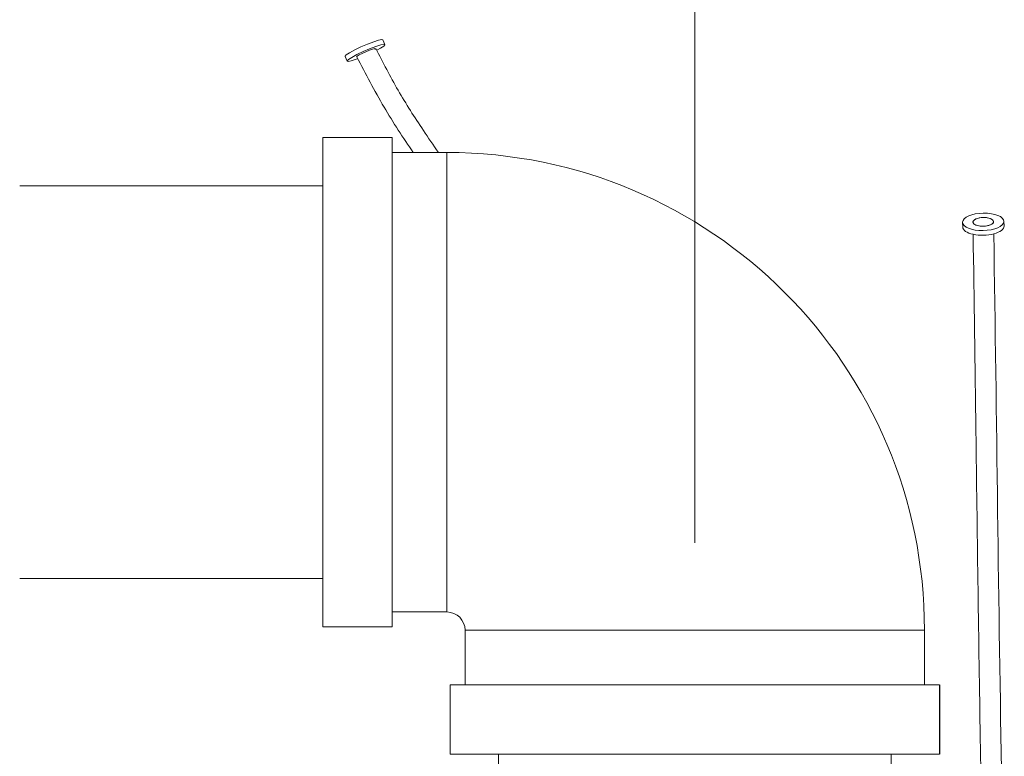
# Model space of a CAD drawing. Header units: inches. Extents: x 1 to 669, y 0 to 417.
# Tile 73 of 256: x 100.68 to 106.64, y 276.8 to 281.25. Entities that reach past the tile are written whole.
import ezdxf

# ---------------------------------------------------------------- set-up
doc = ezdxf.new("R2010")
doc.units = ezdxf.units.IN
doc.header["$LTSCALE"] = 12
doc.header["$MEASUREMENT"] = 0
doc.linetypes.add('C', pattern=[2, 1.25, -0.25, 0.25, -0.25])
doc.layers.get('0').update_dxf_attribs({"linetype": 'CONTINUOUS'})
doc.layers.add('C', color=4, linetype='C', lineweight=13)
doc.layers.add('X', color=1, linetype='CONTINUOUS')

# ---------------------------------------------------------------- blocks, each defined once
blk = doc.blocks.new('GASTRAIN')
at = {"layer": 'X', "linetype": 'Continuous', "lineweight": 15}
for p, q in [((-20.3804, 298.961), (-20.3929, 298.9894)), ((-20.6217, 298.8887), (-20.6092, 298.8603)), ((-20.0057, 296.2595), (-20.0057, 296.2528))]:
    blk.add_line(p, q, dxfattribs=at)
at = {"layer": 'X', "lineweight": 0}
for p, q in [((-20.7557, 298.3976), (-20.7557, 295.4376)), ((-20.3357, 298.3976), (-20.7557, 298.3976)), ((-20.3357, 298.3976), (-20.3357, 295.4376)), ((-20.0057, 298.3076), (-20.3357, 298.3076)), ((-20.0057, 298.3076), (-20.0057, 295.5276)), ((-22.5905, 298.1051), (-20.7557, 298.1051)), ((-22.5905, 295.7301), (-20.7557, 295.7301)), ((-20.0057, 295.5276), (-20.3357, 295.5276)), ((-20.3357, 295.4376), (-20.7557, 295.4376)), ((-17.1157, 295.4176), (-19.8957, 295.4176)), ((-19.8957, 295.0876), (-19.8957, 295.4176)), ((-17.1157, 295.0876), (-17.1157, 295.4176)), ((-17.0257, 295.0876), (-19.9857, 295.0876)), ((-19.9857, 294.6676), (-19.9857, 295.0876)), ((-17.0257, 294.6676), (-19.9857, 294.6676)), ((-19.6932, 294.6676), (-19.6932, 291.9872)), ((-17.3182, 294.6676), (-17.3182, 291.9872))]:
    blk.add_line(p, q, dxfattribs=at)
at = {"layer": 'X'}
blk.add_line((-17.0257, 295.0876), (-17.0257, 294.6676), dxfattribs=at)
at = {"layer": 'X', "linetype": 'Continuous', "lineweight": 15, "flags": 128}
for points in [[(-20.3929, 298.9894), (-20.3991, 298.991), (-20.4184, 298.9872), (-20.4484, 298.9777), (-20.4856, 298.9635), (-20.5254, 298.9463), (-20.563, 298.9283), (-20.5939, 298.9116), (-20.6143, 298.8982), (-20.6219, 298.8897), (-20.6217, 298.8887)], [(-20.3878, 298.9516), (-20.3803, 298.96), (-20.3866, 298.9625), (-20.4059, 298.9588), (-20.4359, 298.9492), (-20.4731, 298.935), (-20.5129, 298.9179), (-20.5505, 298.8999), (-20.5814, 298.8831), (-20.6018, 298.8697), (-20.6094, 298.8613), (-20.6031, 298.8587), (-20.5838, 298.8625), (-20.5537, 298.872), (-20.545, 298.8752)], [(-20.4413, 298.9311), (-20.4376, 298.9357), (-20.4425, 298.9364), (-20.4554, 298.9332), (-20.4744, 298.9266), (-20.4964, 298.9176), (-20.5182, 298.9075), (-20.5364, 298.8979), (-20.5483, 298.8902), (-20.5521, 298.8856), (-20.5484, 298.8847)], [(-20.429, 298.9267), (-20.4083, 298.9382), (-20.3878, 298.9516)]]:
    blk.add_lwpolyline(points, dxfattribs=at)
at = {"layer": 'X', "lineweight": 0}
for radius, start in [(2.89, 0), (0.11, 360)]:
    blk.add_arc((-20.0057, 295.4176), radius, start, 90, dxfattribs=at)
at = {"layer": 'X', "linetype": 'Continuous', "lineweight": 15}
for points, knots in [([(-20.0565, 298.3076), (-20.0874, 298.3519), (-20.1717, 298.4754), (-20.3047, 298.6817), (-20.3922, 298.8523), (-20.4359, 298.9375)], [0.7918139, 0.7918139, 0.7918139, 0.7918139, 0.8378023, 0.9189518, 1, 1, 1, 1]), ([(-20.5495, 298.886), (-20.4967, 298.7837), (-20.3937, 298.5842), (-20.2705, 298.3973), (-20.2089, 298.3076)], [0, 0, 0, 0, 0.1002194, 0.1953862, 0.1953862, 0.1953862, 0.1953862])]:
    blk.add_open_spline(points, degree=3, knots=knots, dxfattribs=at)

msp = doc.modelspace()

# ---------------------------------------------------------------- linework, layer by layer
at = {"layer": 'C'}
msp.add_line((104.76366, 158.08826), (104.76366, 294.51503), dxfattribs=at)
at = {"layer": 'X', "lineweight": 0}
for p, q in [((106.385, 279.99956), (106.38428, 280.0279)), ((106.63492, 280.00594), (106.6342, 280.03428))]:
    msp.add_line(p, q, dxfattribs=at)
at = {"layer": 'X', "lineweight": 0, "extrusion": (2.93301e-16, -2.70274e-18, -1)}
for major_axis in [(-0.12496, -0.00319), (-0.06248, -0.00159)]:
    msp.add_ellipse((106.50924, 280.03109), major_axis=major_axis, ratio=0.4209468, start_param=-6.2685596, end_param=0.0146257, dxfattribs=at)
at = {"layer": 'X', "lineweight": 0}
for major_axis in [(-0.06248, -0.00159), (0.06248, 0.00159)]:
    msp.add_ellipse((106.50924, 280.03109), major_axis=major_axis, ratio=0.4209468, start_param=-0.0605612, end_param=3.0810315, dxfattribs=at)
at = {"layer": 'X', "lineweight": 0, "extrusion": (2.92578e-16, 7.46784e-18, -1)}
msp.add_ellipse((106.50996, 280.00275), major_axis=(0.12496, 0.00319), ratio=0.4209468, start_param=0, end_param=3.1415927, dxfattribs=at)
at = {"layer": 'X', "lineweight": 0}
for points, knots in [([(106.50053, 276.39104), (106.4971, 276.58144), (106.49356, 276.77142), (106.48054, 277.55633), (106.47282, 278.16055), (106.45957, 279.16213), (106.45416, 279.56107), (106.44793, 279.95576)], [11.4669509, 11.4669509, 11.4669509, 11.4669509, 12.0681036, 12.0681036, 13.9268618, 13.9268618, 15.1588743, 15.1588743, 15.1588743, 15.1588743]), ([(106.5729, 279.9586), (106.59038, 278.85039), (106.60153, 277.70884), (106.62661, 276.3324), (106.63214, 276.0495), (106.63674, 275.51483), (106.63609, 275.26799), (106.6354, 274.89713), (106.63528, 274.77007), (106.63525, 274.64297)], [0.0770227, 0.0770227, 0.0770227, 0.0770227, 3.5362084, 3.5362084, 4.4277527, 4.4277527, 5.1597037, 5.1597037, 5.5409706, 5.5409706, 5.5409706, 5.5409706])]:
    msp.add_open_spline(points, degree=3, knots=knots, dxfattribs=at)

# ---------------------------------------------------------------- block references
msp.add_blockref('GASTRAIN', (123.26937, -17.85695))

doc.saveas('drawing.dxf')
